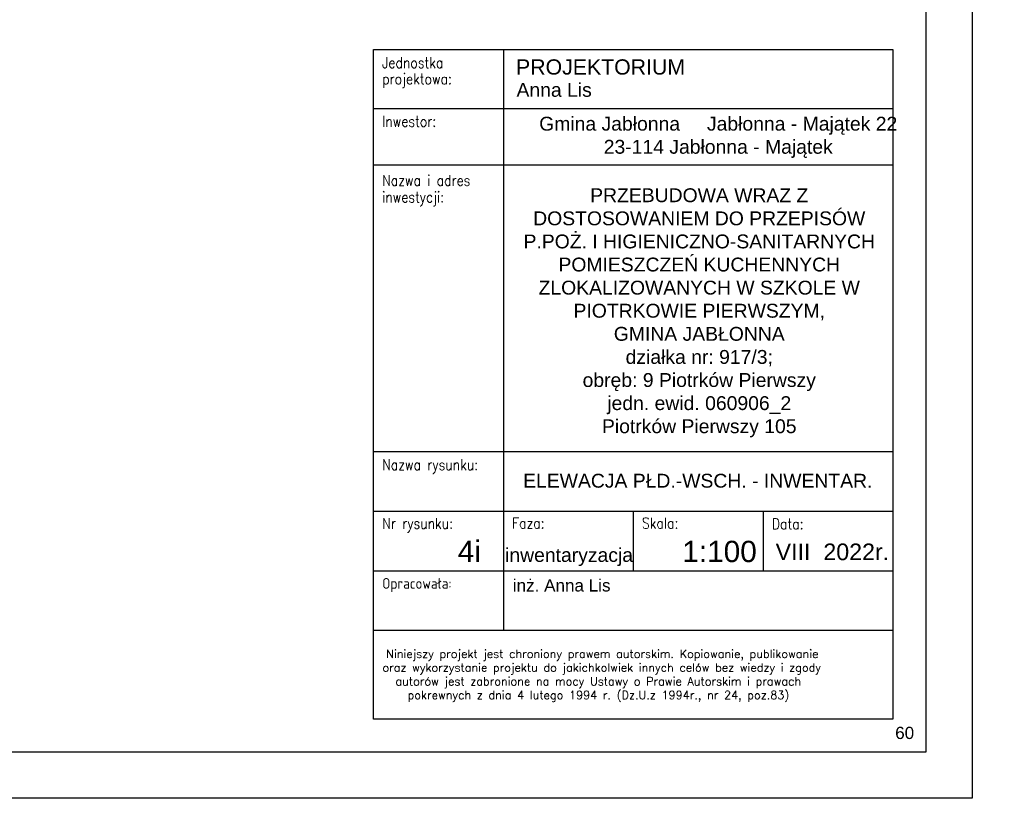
# Model space of a CAD drawing. Header units: millimetres. Extents: x 31969 to 285678, y -69766 to -1123.
# Tile 95 of 102: x 151962 to 153456, y -5215 to -4035. Entities that reach past the tile are written whole.
import ezdxf

# ---------------------------------------------------------------- set-up
doc = ezdxf.new("R2010")
doc.units = ezdxf.units.MM
doc.layers.add('a-opis 1', color=3, linetype='Continuous')
doc.layers.add('a-opis 2', color=1, linetype='Continuous')
doc.styles.add('IREK', font='simplex.shx', dxfattribs={"width": 0.8})
doc.styles.add('MAREK', font='simplex.shx')
doc.styles.add('TABELA2', font='arial.ttf', dxfattribs={"height": 10})

msp = doc.modelspace()

# ---------------------------------------------------------------- linework, layer by layer
at = {"layer": 'a-opis 1', "ltscale": 0.5}
for p, q in [((152696.03, -4080.19), (152696.03, -4870.42)), ((152498.98, -4169.83), (153287.15, -4169.83)), ((152498.98, -4254.94), (153287.15, -4254.94)), ((153090.11, -4254.94), (153287.15, -4254.94)), ((152498.98, -4689.83), (153287.15, -4689.83)), ((152498.98, -4780.13), (153287.15, -4780.13)), ((152893.07, -4780.13), (152893.07, -4870.42)), ((153090.11, -4780.13), (153090.11, -4870.42)), ((152498.98, -4870.42), (153287.15, -4870.42)), ((152498.98, -4870.42), (153287.15, -4870.42)), ((152696.03, -4870.42), (152696.03, -4960.71)), ((152498.98, -4960.71), (153287.15, -4960.71)), ((152498.98, -4960.71), (153287.15, -4960.71))]:
    msp.add_line(p, q, dxfattribs=at)
at = {"layer": 'a-opis 2', "ltscale": 2}
for points in [[(153407.15, -5215.5), (149207.15, -5215.5), (149207.15, -2245.5), (153407.15, -2245.5)], [(149457.15, -2315.5), (153337.15, -2315.5), (153337.15, -5145.5), (149457.15, -5145.5)], [(152498.98, -4080.19), (153287.15, -4080.19), (153287.15, -5095.5), (152498.98, -5095.5)], [(152498.98, -4080.19), (153287.15, -4080.19), (153287.15, -5095.5), (152498.98, -5095.5)]]:
    msp.add_lwpolyline(points, close=True, dxfattribs=at)

# ---------------------------------------------------------------- texts
at = {"layer": 'a-opis 1', "ltscale": 0.5, "style": 'IREK', "width": 0.85}
for s, height, p in [('Jednostka ', 16.33, (152512.19, -4108.32)), ('projektowa:', 16.3296, (152512.19, -4132.86)), ('Inwestor:', 16.33, (152512.19, -4197.26)), ('Nazwa i adres', 16.3296, (152512.19, -4286.9)), ('inwestycji:', 16.3296, (152512.19, -4312.14)), ('Nazwa rysunku:', 16.3296, (152512.19, -4717.91)), ('Nr rysunku:', 16.3296, (152512.19, -4806.9)), ('Faza:', 16.33, (152709.23, -4806.5)), ('Skala:', 16.33, (152906.28, -4806.5)), ('Data:', 16.33, (153103.32, -4807.55)), ('Opracowała:', 16.3296, (152512.19, -4897.84))]:
    msp.add_text(s, height=height, dxfattribs=at).set_placement(p)
at = {"layer": 'a-opis 1', "ltscale": 0.5, "style": 'TABELA2'}
for s, height, p in [('PROJEKTORIUM', 23.1094, (152715.26, -4118.25)), ('Anna Lis', 21.009, (152716, -4151.89)), ('ELEWACJA PŁD.-WSCH. - INWENTAR.', 21.0086, (152726.06, -4744.52)), ('4i', 32.332, (152626.92, -4857.07)), ('1:100', 32.332, (152967.5, -4857.43)), ('inwentaryzacja', 21.0086, (152698.67, -4857.07)), ('VIII  2022r.', 25.2103, (153109.08, -4854.45)), ('inż. Anna Lis', 18.5296, (152710.42, -4901.98)), ('60', 18.53, (153290.47, -5125.61))]:
    msp.add_text(s, height=height, dxfattribs=at).set_placement(p)
at = {"layer": 'a-opis 1', "ltscale": 0.5}
for s, insert, char_height, width, attachment_point, style in [('{\\fArial|b0|i0|c238|p34;Gmina Jabłonna     Jabłonna - Majątek 22^I\\P23-114 Jabłonna - Majątek}', (153022.04, -4213.4, -76410), 21.0086, 666.0385, 5, 'TABELA2'), ('{\\fArial|b0|i0|c238|p34;\\PPRZEBUDOWA WRAZ Z DOSTOSOWANIEM DO PRZEPISÓW P.POŻ. I HIGIENICZNO-SANITARNYCH POMIESZCZEŃ KUCHENNYCH ZLOKALIZOWANYCH W SZKOLE W PIOTRKOWIE PIERWSZYM, \\PGMINA JABŁONNA\\Pdziałka nr: 917/3; \\Pobręb: 9 Piotrków Pierwszy \\Pjedn. ewid. 060906_2\\PPiotrków Pierwszy 105}', (152993.23, -4461.94, 76410), 21.00857, 583.3186, 5, 'TABELA2'), ('{\\W1.04846; }Niniejszy projekt jest chroniony prawem autorskim. Kopiowanie, publikowanie \\P{\\W0.31162; }oraz wykorzystanie projektu do jakichkolwiek innych celów bez wiedzy i zgody \\P{\\W2.68004; }autorów jest zabronione na mocy Ustawy o Prawie Autorskim i prawach \\P{\\W4.83793; }pokrewnych z dnia 4 lutego 1994 r. (Dz.U.z 1994r., nr 24, poz.83)', (152509.34, -4990.17), 12.5, 764.7867, 1, 'MAREK')]:
    msp.add_mtext(s, dxfattribs=dict(at, insert=insert, char_height=char_height, width=width, attachment_point=attachment_point, style=style))

doc.saveas('drawing.dxf')
